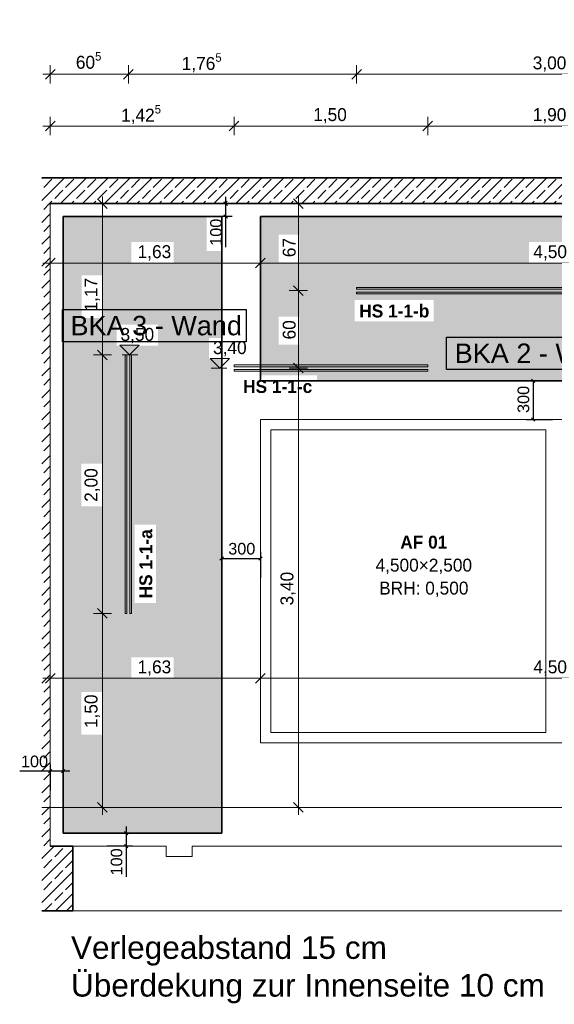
# Model space of a CAD drawing. Extents: x -22247 to 417655, y -187892 to 17509.
# Tile 38 of 62: x 288800 to 292940, y -186499 to -178883. Entities that reach past the tile are written whole.
import ezdxf
from ezdxf.lldxf.tags import DXFTag

# ---------------------------------------------------------------- set-up
doc = ezdxf.new("R2010")
doc.units = 0
doc.header["$LTSCALE"] = 50
doc.layers.get('0').update_dxf_attribs({"lineweight": 25})
for name, color, linetype, lineweight in [('01 Bemaßung einbauteile', 7, 'Continuous', 25), ('01AFU Allgemein Bemaßung', 7, 'Continuous', 25), ('20 Außenwände', 7, 'Continuous', 25), ('20 Dach Stb-Decke', 7, 'Continuous', 25), ('20 Einbauteile - Halfenschienen', 7, 'Continuous', 25), ('20 Fenster Texte', 7, 'Continuous', 25), ('20 Fundament', 7, 'Continuous', 25), ('H_Mass', 7, 'Continuous', 25), ('H_Text', 7, 'Continuous', 25), ('X_Text', 7, 'Continuous', 25)]:
    doc.layers.add(name, color=color, linetype=linetype, lineweight=lineweight)
doc.layers.add('H_Fläschenheizung', color=7, linetype='Continuous', lineweight=35, true_color=0xff9393)
doc.styles.add('ERSTELLTER_STIL_2', font='GOTHIC.TTF')
doc.styles.add('ERSTELLTER_STIL_3', font='txt')
doc.styles.get("Standard").update_dxf_attribs({"font": 'txt.shx'})
tags = doc.linetypes.add('Untersicht', pattern=[0.4, 0.3, -0.1]).pattern_tags.tags
tags[6:7] = [DXFTag(74, 4), DXFTag(75, 0), DXFTag(340, '0'), DXFTag(46, 1.0), DXFTag(50, 0.0), DXFTag(44, 0.0), DXFTag(45, 0.0)]
tags[4:5] = [DXFTag(74, 4), DXFTag(75, 0), DXFTag(340, '0'), DXFTag(46, 1.0), DXFTag(50, 0.0), DXFTag(44, 0.0), DXFTag(45, 0.0)]
pattern_1 = [(45, (302775.09, -184975.84), (-84.8528, 84.8528), []), (45, (302732.66, -184933.41), (-84.8528, 84.8528), [90, -30])]

# ---------------------------------------------------------------- blocks, each defined once
blk = doc.blocks.new('Schraffur_A07DSF0OVH', base_point=(290664.3, -185175.8))
at = {"ltscale": 0.35}
for points in [[(290805, -180545.1), (290664.3, -181635), (290664.3, -180405.8)], [(295205.3, -180405.8), (290805, -180545.1), (290664.3, -180405.8)], [(295205.3, -180405.8), (290965, -180545.1), (290805, -180545.1)], [(295205.3, -180405.8), (292743.8, -180603.2), (290965, -180545.1)], [(295205.3, -180405.8), (293073.8, -180603.2), (292743.8, -180603.2)], [(295205.3, -180405.8), (294303.1, -180744.5), (293073.8, -180763.2)], [(295205.3, -180405.8), (293073.8, -180763.2), (293073.8, -180603.2)], [(295205.3, -180405.8), (294625.1, -180744.5), (294303.1, -180744.5)], [(295205.3, -180405.8), (294656.9, -180997.6), (294625.1, -180906.5)], [(295205.3, -180405.8), (294625.1, -180906.5), (294625.1, -180744.5)], [(295205.3, -180405.8), (294816.9, -180997.6), (294656.9, -180997.6)], [(295205.3, -180405.8), (295205.3, -180665.6), (294816.9, -181327.5)], [(295205.3, -180405.8), (294816.9, -181327.5), (294816.9, -180997.6)], [(296863.5, -180409.2), (295527.9, -180503.4), (295527.9, -180405.8)], [(296863.5, -180409.2), (295527.9, -180405.8), (297704.2, -180405.8)], [(296863.5, -180409.2), (296846.8, -180503.4), (295527.9, -180503.4)], [(296863.5, -180409.2), (296863.5, -180673), (296846.8, -180665.6)], [(296863.5, -180409.2), (296846.8, -180665.6), (296846.8, -180503.4)], [(296863.5, -180409.2), (297704.2, -180405.8), (297007.5, -180409.2)], [(297007.5, -180409.2), (297151.4, -180603.2), (297704.2, -180405.8)], [(297007.5, -180673), (297007.5, -180409.2), (297151.4, -180603.2)], [(297151.4, -180603.2), (297704.2, -180405.8), (297481.4, -180603.2)], [(297704.2, -180405.8), (297540.5, -181072.4), (297481.4, -180763.2)], [(297704.2, -180405.8), (297481.4, -180603.2), (297481.4, -180763.2)], [(297704.2, -185175.8), (297540.5, -181234.2), (297704.2, -180405.8)], [(297540.5, -181234.2), (297704.2, -180405.8), (297540.5, -181072.4)], [(290805, -181395.6), (290805, -180545.1), (290664.3, -181635)], [(290805, -180759.4), (290805, -181395.6), (290805, -180545.1)], [(290965, -180545.1), (292743.8, -180603.2), (290965, -180759.4)], [(291395, -181050.8), (292743.8, -180603.2), (290965, -181181.3)], [(292743.8, -180603.2), (290965, -181181.3), (290965, -180759.4)], [(292006.6, -181050.8), (291395, -181050.8), (292743.8, -180603.2)], [(292743.8, -180603.2), (292743.8, -180763.2), (292006.6, -181215)], [(292006.6, -181050.8), (292743.8, -180603.2), (292006.6, -181215)], [(297007.5, -180673), (297072.9, -180851.5), (297151.4, -180603.2)], [(297072.9, -180851.5), (297151.4, -180603.2), (297072.9, -181181.4)], [(297151.4, -180603.2), (297072.9, -181181.4), (297072.9, -181912.6)], [(297151.4, -180763.2), (297072.9, -184062), (297151.4, -180603.2)], [(297072.9, -184062), (297151.4, -180603.2), (297072.9, -183732)], [(297151.4, -180603.2), (297072.9, -183732), (297072.9, -182242.5)], [(297072.9, -181912.6), (297151.4, -180603.2), (297072.9, -182242.5)], [(295464.3, -181675.8), (294816.9, -181327.5), (295205.3, -180665.6)], [(295464.3, -181675.8), (295205.3, -180665.6), (296076.6, -180997.6)], [(295205.3, -180665.6), (296076.6, -180997.6), (296846.8, -180665.6)], [(296076.6, -180997.6), (296846.8, -180665.6), (296236.6, -180997.6)], [(296263.2, -183814.8), (296236.6, -182912.5), (296846.8, -180665.6)], [(296236.6, -182912.5), (296846.8, -180665.6), (296236.6, -182582.6)], [(296846.8, -180665.6), (296236.6, -182582.6), (296236.6, -181327.5)], [(296846.8, -180665.6), (296236.6, -180997.6), (296236.6, -181327.5)], [(296593.1, -183814.8), (296263.2, -183814.8), (296846.8, -180665.6)], [(296593.1, -183974.8), (296846.8, -180665.6), (296912.9, -184062)], [(296593.1, -183814.8), (296846.8, -180665.6), (296593.1, -183974.8)], [(296846.8, -180665.6), (296912.9, -184062), (296863.5, -180673)], [(296912.9, -184062), (296863.5, -180673), (296912.9, -180851.5)], [(296863.5, -180673), (296912.9, -180851.5), (297007.5, -180673)], [(296912.9, -180851.5), (297007.5, -180673), (297072.9, -180851.5)], [(290965, -181181.3), (290965, -180759.4), (290805, -181181.3)], [(290965, -180759.4), (290805, -181181.3), (290805, -180759.4)], [(290805, -181181.3), (290805, -180759.4), (290805, -181395.6)], [(292743.8, -180763.2), (292006.6, -181215), (293893.8, -181675.8)], [(293893.8, -181675.8), (292743.8, -180763.2), (293073.8, -180763.2)], [(293073.8, -180763.2), (294303.1, -180744.5), (293893.8, -181635)], [(293893.8, -181675.8), (293073.8, -180763.2), (293893.8, -181635)], [(294303.1, -180744.5), (293893.8, -181635), (294303.1, -180906.5)], [(297332.4, -182778.2), (297151.4, -180763.2), (297072.9, -184062)], [(297219.1, -181234.2), (297332.4, -182778.2), (297151.4, -180763.2)], [(297481.4, -180763.2), (297219.1, -181072.4), (297151.4, -180763.2)], [(297219.1, -181072.4), (297151.4, -180763.2), (297219.1, -181234.2)], [(297540.5, -181072.4), (297481.4, -180763.2), (297219.1, -181072.4)], [(296912.9, -184062), (296912.9, -180851.5), (296912.9, -181181.4)], [(293893.8, -181635), (294303.1, -180906.5), (294501, -181635)], [(294303.1, -180906.5), (294501, -181635), (294625.1, -180906.5)], [(294501, -181635), (294625.1, -180906.5), (294501, -181675.8)], [(294625.1, -180906.5), (294501, -181675.8), (294656.9, -181327.5)], [(294656.9, -181327.5), (294625.1, -180906.5), (294656.9, -180997.6)], [(295464.3, -181742.4), (295464.3, -181675.8), (296076.6, -180997.6)], [(295464.3, -181742.4), (296076.6, -180997.6), (295622.3, -181742.4)], [(295622.3, -181904.2), (295622.3, -181742.4), (296076.6, -180997.6)], [(295622.3, -181904.2), (296076.6, -180997.6), (295855.9, -181742.4)], [(296076.6, -181327.5), (295855.9, -181742.4), (296076.6, -180997.6)], [(291395, -181050.8), (291101.8, -181635), (290965, -181395.6)], [(290965, -181181.3), (291395, -181050.8), (290965, -181395.6)], [(291395, -181215), (291101.8, -181675.8), (291395, -181050.8)], [(291101.8, -181675.8), (291395, -181050.8), (291101.8, -181635)], [(293893.8, -181675.8), (291395, -181215), (291101.8, -181675.8)], [(292006.6, -181215), (293893.8, -181675.8), (291395, -181215)], [(297072.9, -181181.4), (297072.9, -181912.6), (296912.9, -181912.6)], [(296912.9, -184062), (296912.9, -181912.6), (296912.9, -181181.4)], [(296912.9, -181912.6), (296912.9, -181181.4), (297072.9, -181181.4)], [(297540.5, -181234.2), (297332.4, -182215.3), (297219.1, -181234.2)], [(297332.4, -182215.3), (297219.1, -181234.2), (297332.4, -182778.2)], [(297498.2, -182215.3), (297540.5, -181234.2), (297332.4, -182215.3)], [(297498.2, -182778.2), (297498.2, -182215.3), (297540.5, -181234.2)], [(297498.2, -182778.2), (297704.2, -185175.8), (297540.5, -181234.2)], [(290664.3, -181635), (290805, -181395.6), (291101.8, -181635)], [(291101.8, -181635), (290965, -181395.6), (290805, -181395.6)], [(294501, -181675.8), (294656.9, -181327.5), (295464.3, -181675.8)], [(294656.9, -181327.5), (295464.3, -181675.8), (294816.9, -181327.5)], [(296076.6, -181327.5), (296176.7, -181742.4), (295855.9, -181742.4)], [(296076.6, -181327.5), (296236.6, -181327.5), (296176.7, -181742.4)], [(296236.6, -182582.6), (296236.6, -181327.5), (296176.7, -181904.2)], [(296236.6, -181327.5), (296176.7, -181904.2), (296176.7, -181742.4)], [(295622.3, -181904.2), (295855.9, -181742.4), (295855.9, -181904.2)], [(295622.3, -181904.2), (295567, -184207.3), (295464.3, -184207.3)], [(295622.3, -181904.2), (295464.3, -184207.3), (295464.3, -181904.2)], [(295622.3, -181904.2), (295989.3, -184562.1), (295567, -184369.1)], [(295622.3, -181904.2), (295567, -184369.1), (295567, -184207.3)], [(295622.3, -181904.2), (295855.9, -181904.2), (295989.3, -184562.1)], [(296176.7, -181904.2), (295939.7, -182861.9), (295855.9, -181904.2)], [(295939.7, -182861.9), (295855.9, -181904.2), (295939.7, -183470.3)], [(295855.9, -181904.2), (295939.7, -183470.3), (295989.3, -184562.1)], [(296076.6, -182582.6), (296176.7, -181904.2), (295939.7, -182861.9)], [(296236.6, -182582.6), (296076.6, -182582.6), (296176.7, -181904.2)], [(296912.9, -182242.5), (296912.9, -184062), (296912.9, -181912.6)], [(297072.9, -183732), (297072.9, -182242.5), (296912.9, -183732)], [(297072.9, -182242.5), (296912.9, -183732), (296912.9, -182242.5)], [(296912.9, -183732), (296912.9, -182242.5), (296912.9, -184062)], [(296076.6, -182861.9), (295939.7, -182861.9), (296076.6, -182582.6)], [(297704.2, -185175.8), (297072.9, -184062), (297332.4, -182778.2)], [(297332.4, -182778.2), (297498.2, -182778.2), (297704.2, -185175.8)], [(296103.9, -183470.3), (296103.9, -182912.5), (296236.6, -182912.5)], [(296103.9, -183470.3), (296236.6, -182912.5), (296236.6, -184082.6)], [(296236.6, -184082.6), (296263.2, -183814.8), (296236.6, -182912.5)], [(295939.7, -183470.3), (295989.3, -184562.1), (296103.9, -183470.3)], [(295989.3, -184562.1), (296103.9, -183470.3), (295989.3, -184693.1)], [(296103.9, -183470.3), (295989.3, -184693.1), (296076.6, -184082.6)], [(296103.9, -183470.3), (296236.6, -184082.6), (296076.6, -184082.6)], [(296236.6, -184412.5), (296236.6, -184082.6), (296263.2, -183814.8)], [(296263.2, -183974.8), (296236.6, -184412.5), (296263.2, -183814.8)], [(297704.2, -185175.8), (296236.6, -184412.5), (296263.2, -183974.8)], [(297704.2, -185175.8), (296263.2, -183974.8), (296593.1, -183974.8)], [(297704.2, -185175.8), (296593.1, -183974.8), (296912.9, -184062)], [(297704.2, -185175.8), (296912.9, -184062), (297072.9, -184062)], [(295989.3, -184693.1), (296076.6, -184082.6), (296076.6, -184412.5)], [(295464.3, -184562.1), (295464.3, -184369.1), (295567, -184369.1)], [(295464.3, -184562.1), (295567, -184369.1), (295989.3, -184562.1)], [(296189.7, -184693.1), (295989.3, -184693.1), (296076.6, -184412.5)], [(296189.7, -184693.1), (296076.6, -184412.5), (296236.6, -184412.5)], [(297704.2, -185175.8), (296189.7, -184855.1), (296236.6, -184412.5)], [(296189.7, -184693.1), (296236.6, -184412.5), (296189.7, -184855.1)], [(297704.2, -185175.8), (295464.3, -185175.8), (296189.7, -184855.1)], [(296189.7, -184855.1), (295464.3, -185175.8), (295464.3, -184855.1)]]:
    blk.add_solid(points, dxfattribs=at)
blk = doc.blocks.new('Schraffur_A07DSF0PVH', base_point=(289136.7, -185175.8))
at = {"ltscale": 0.35}
for points in [[(290248.5, -180409.2), (289663.8, -180603.3), (289136.7, -180405.8)], [(289663.8, -180603.3), (289136.7, -180405.8), (289279.8, -180860.7)], [(289136.7, -180405.8), (289279.8, -180860.7), (289136.7, -185175.8)], [(290248.5, -180409.2), (289136.7, -180405.8), (290364.3, -180405.8)], [(289993.8, -180603.3), (290248.5, -180409.2), (289663.8, -180603.3)], [(290248.5, -180673), (289993.8, -183974.9), (290248.5, -180409.2)], [(289993.8, -183974.9), (290248.5, -180409.2), (289993.8, -183814.9)], [(290248.5, -180409.2), (289993.8, -183814.9), (289993.8, -180763.3)], [(289993.8, -180763.3), (289993.8, -180603.3), (290248.5, -180409.2)], [(290248.5, -180409.2), (290364.3, -180405.8), (290364.3, -180409.2)], [(289279.8, -180860.7), (289663.8, -180603.3), (289439.8, -180860.7)], [(289551.3, -181242.4), (289663.8, -180603.3), (289439.8, -181190.6)], [(289663.8, -180603.3), (289439.8, -181190.6), (289439.8, -180860.7)], [(289663.8, -180763.3), (289551.3, -181242.4), (289663.8, -180603.3)], [(290267.4, -181506.5), (290248.5, -180673), (289993.8, -183974.9)], [(290267.4, -181344.5), (290267.4, -181506.5), (290248.5, -180673)], [(290267.4, -181344.5), (290248.5, -180673), (290364.3, -180673)], [(290267.4, -181344.5), (290364.3, -180673), (290364.3, -181344.5)], [(289872.1, -181242.4), (289663.8, -180763.3), (289551.3, -181242.4)], [(289993.8, -180763.3), (289872.1, -181242.4), (289663.8, -180763.3)], [(289993.8, -183814.9), (289872.1, -181404.2), (289993.8, -180763.3)], [(289872.1, -181404.2), (289993.8, -180763.3), (289872.1, -181242.4)], [(289279.8, -180860.7), (289136.7, -185175.8), (289278.9, -182317)], [(289279.8, -181190.6), (289278.9, -182317), (289279.8, -180860.7)], [(289438.9, -182317), (289278.9, -182317), (289279.8, -181190.6)], [(289438.9, -182317), (289279.8, -181190.6), (289439.8, -181190.6)], [(289438.9, -184412.5), (289439.8, -181190.6), (289663.8, -183974.9)], [(289438.9, -182647), (289438.9, -184082.6), (289439.8, -181190.6)], [(289438.9, -184082.6), (289439.8, -181190.6), (289438.9, -184412.5)], [(289438.9, -182317), (289439.8, -181190.6), (289438.9, -182647)], [(289439.8, -181190.6), (289663.8, -183974.9), (289551.3, -181404.2)], [(289551.3, -181404.2), (289439.8, -181190.6), (289551.3, -181242.4)], [(289663.8, -183974.9), (289551.3, -181404.2), (289663.8, -183814.9)], [(289551.3, -181404.2), (289663.8, -183814.9), (289691.7, -182788.1)], [(289872.1, -181404.2), (289691.7, -182788.1), (289551.3, -181404.2)], [(289872.1, -181404.2), (289855.9, -182788.1), (289691.7, -182788.1)], [(289855.9, -183395.5), (289993.8, -183814.9), (289872.1, -181404.2)], [(289872.1, -181404.2), (289855.9, -183395.5), (289855.9, -182788.1)], [(290364.3, -185175.8), (289993.8, -183974.9), (290267.4, -181506.5)], [(290364.3, -185175.8), (290267.4, -181506.5), (290364.3, -181506.5)], [(289136.7, -185175.8), (289278.9, -182317), (289278.9, -184412.5)], [(289278.9, -182317), (289278.9, -184412.5), (289278.9, -182647)], [(289278.9, -184412.5), (289278.9, -182647), (289278.9, -184082.6)], [(289278.9, -182647), (289278.9, -184082.6), (289438.9, -182647)], [(289278.9, -184082.6), (289438.9, -182647), (289438.9, -184082.6)], [(289663.8, -183814.9), (289691.7, -182788.1), (289691.7, -183395.5)], [(289663.8, -183814.9), (289691.7, -183395.5), (289993.8, -183814.9)], [(289691.7, -183395.5), (289855.9, -183395.5), (289993.8, -183814.9)], [(290364.3, -185175.8), (289438.9, -184412.5), (289663.8, -183974.9)], [(290364.3, -185175.8), (289663.8, -183974.9), (289993.8, -183974.9)], [(290364.3, -185175.8), (289136.7, -185175.8), (289278.9, -184412.5)], [(290364.3, -185175.8), (289278.9, -184412.5), (289438.9, -184412.5)]]:
    blk.add_solid(points, dxfattribs=at)
blk = doc.blocks.new('-D52')
at = {"layer": '01 Bemaßung einbauteile', "color": 200, "linetype": 'Continuous', "lineweight": 18, "ltscale": 0.000188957, "true_color": 0xd600ff}
for p, q in [((289.4039, -183.4383), (289.4789, -183.5133)), ((289.5117, -183.4758), (289.3711, -183.4758)), ((289.4414, -184.9758), (289.4414, -183.4758)), ((289.5117, -184.9758), (289.3711, -184.9758)), ((289.4039, -184.9383), (289.4789, -185.0133)), ((289.4414, -185.0321), (289.4414, -184.9758))]:
    blk.add_line(p, q, dxfattribs=at)
at = {"layer": '01 Bemaßung einbauteile', "color": 200, "lineweight": 18, "ltscale": 0.000188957, "true_color": 0xd600ff, "insert": (289.4214, -184.3627), "char_height": 0.1, "attachment_point": 7, "rotation": 90, "style": 'ERSTELLTER_STIL_2'}
blk.add_mtext('\\A1;{\\pql;\\fCentury Gothic|b0|i0|c0|p0;\\W1.000000;1,50}', dxfattribs=at)
blk = doc.blocks.new('-D53')
at = {"layer": '01 Bemaßung einbauteile', "color": 200, "linetype": 'Continuous', "lineweight": 18, "ltscale": 0.000188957, "true_color": 0xd600ff}
for p, q in [((289.5117, -181.4758), (289.3711, -181.4758)), ((289.4039, -181.4383), (289.4789, -181.5133)), ((289.4414, -183.4758), (289.4414, -181.4758)), ((289.4039, -183.4383), (289.4789, -183.5133)), ((289.5117, -183.4758), (289.3711, -183.4758))]:
    blk.add_line(p, q, dxfattribs=at)
at = {"layer": '01 Bemaßung einbauteile', "color": 200, "lineweight": 18, "ltscale": 0.000188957, "true_color": 0xd600ff, "insert": (289.4214, -182.6127), "char_height": 0.1, "attachment_point": 7, "rotation": 90, "style": 'ERSTELLTER_STIL_2'}
blk.add_mtext('\\A1;{\\pql;\\fCentury Gothic|b0|i0|c0|p0;\\W1.000000;2,00}', dxfattribs=at)
blk = doc.blocks.new('-D54')
at = {"layer": '01 Bemaßung einbauteile', "color": 200, "linetype": 'Continuous', "lineweight": 18, "ltscale": 0.000188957, "true_color": 0xd600ff}
for p, q in [((289.4414, -180.3058), (289.4414, -180.2496)), ((289.5117, -180.3058), (289.3711, -180.3058)), ((289.4789, -180.3433), (289.4039, -180.2683)), ((289.4414, -181.4758), (289.4414, -180.3058)), ((289.5117, -181.4758), (289.3711, -181.4758)), ((289.4039, -181.4383), (289.4789, -181.5133))]:
    blk.add_line(p, q, dxfattribs=at)
at = {"layer": '01 Bemaßung einbauteile', "color": 200, "lineweight": 18, "ltscale": 0.000188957, "true_color": 0xd600ff, "insert": (289.4214, -181.1408), "char_height": 0.1, "attachment_point": 7, "rotation": 90, "style": 'ERSTELLTER_STIL_2'}
blk.add_mtext('\\A1;{\\pql;\\fCentury Gothic|b0|i0|c0|p0;\\W1.000000;1,17}', dxfattribs=at)
blk = doc.blocks.new('-D55')
at = {"layer": '01AFU Allgemein Bemaßung', "color": 7, "linetype": 'Continuous', "lineweight": 13, "ltscale": 3.71293e-05}
for p, q in [((289.0367, -184.0478), (289.0367, -183.9071)), ((290.6643, -184.0478), (290.6643, -183.9071)), ((288.9805, -183.9774), (289.0367, -183.9774)), ((289.0742, -183.9399), (288.9992, -184.0149)), ((289.0367, -183.9774), (290.6643, -183.9774)), ((290.7018, -183.9399), (290.6268, -184.0149))]:
    blk.add_line(p, q, dxfattribs=at)
at = {"layer": '01AFU Allgemein Bemaßung', "color": 7, "lineweight": 13, "ltscale": 3.71293e-05, "insert": (289.7136, -183.9574), "char_height": 0.1, "attachment_point": 7, "style": 'ERSTELLTER_STIL_2'}
blk.add_mtext('\\A1;{\\pql;\\fCentury Gothic|b0|i0|c0|p0;\\W1.000000;1,63}', dxfattribs=at)
blk = doc.blocks.new('-D56')
at = {"layer": '01AFU Allgemein Bemaßung', "color": 7, "linetype": 'Continuous', "lineweight": 13, "ltscale": 3.71293e-05}
for p, q in [((290.6643, -184.0478), (290.6643, -183.9071)), ((295.1643, -184.0478), (295.1643, -183.9071)), ((290.7018, -183.9399), (290.6268, -184.0149)), ((290.6643, -183.9774), (295.1643, -183.9774)), ((295.2018, -183.9399), (295.1268, -184.0149))]:
    blk.add_line(p, q, dxfattribs=at)
at = {"layer": '01AFU Allgemein Bemaßung', "color": 7, "lineweight": 13, "ltscale": 3.71293e-05, "insert": (292.7774, -183.9574), "char_height": 0.1, "attachment_point": 7, "style": 'ERSTELLTER_STIL_2'}
blk.add_mtext('\\A1;{\\pql;\\fCentury Gothic|b0|i0|c0|p0;\\W1.000000;4,50}', dxfattribs=at)
blk = doc.blocks.new('-D58')
at = {"layer": '01 Bemaßung einbauteile', "color": 200, "linetype": 'Continuous', "lineweight": 18, "ltscale": 0.000188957, "true_color": 0xd600ff}
for p, q in [((289.0742, -179.2683), (288.9992, -179.3433)), ((289.0367, -179.3762), (289.0367, -179.2355)), ((289.6796, -179.2683), (289.6046, -179.3433)), ((289.6421, -179.3762), (289.6421, -179.2355)), ((288.9805, -179.3058), (289.0367, -179.3058)), ((289.0367, -179.3058), (289.6421, -179.3058))]:
    blk.add_line(p, q, dxfattribs=at)
at = {"layer": '01 Bemaßung einbauteile', "color": 200, "lineweight": 18, "ltscale": 0.000188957, "true_color": 0xd600ff, "insert": (289.2354, -179.2917), "char_height": 0.1, "attachment_point": 7, "style": 'ERSTELLTER_STIL_2'}
blk.add_mtext('\\A1;{\\pql;\\fCentury Gothic|b0|i0|c0|p0;\\W1.000000;60\\fCentury Gothic|b0|i0|c0|p0;\\W1.000000;\\A1{\\H.66x;\\S5^  ;}}', dxfattribs=at)
blk = doc.blocks.new('-D59')
at = {"layer": '01 Bemaßung einbauteile', "color": 200, "linetype": 'Continuous', "lineweight": 18, "ltscale": 0.000188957, "true_color": 0xd600ff}
for p, q in [((289.6796, -179.2683), (289.6046, -179.3433)), ((289.6421, -179.3762), (289.6421, -179.2355)), ((291.4469, -179.2683), (291.3719, -179.3433)), ((291.4094, -179.3762), (291.4094, -179.2355)), ((289.6421, -179.3058), (291.4094, -179.3058))]:
    blk.add_line(p, q, dxfattribs=at)
at = {"layer": '01 Bemaßung einbauteile', "color": 200, "lineweight": 18, "ltscale": 0.000188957, "true_color": 0xd600ff, "insert": (290.055, -179.301), "char_height": 0.1, "attachment_point": 7, "style": 'ERSTELLTER_STIL_2'}
blk.add_mtext('\\A1;{\\pql;\\fCentury Gothic|b0|i0|c0|p0;\\W1.000000;1,76\\fCentury Gothic|b0|i0|c0|p0;\\W1.000000;\\A1{\\H.66x;\\S5^  ;}}', dxfattribs=at)
blk = doc.blocks.new('-D60')
at = {"layer": '01 Bemaßung einbauteile', "color": 200, "linetype": 'Continuous', "lineweight": 18, "ltscale": 0.000188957, "true_color": 0xd600ff}
for p, q in [((291.4469, -179.2683), (291.3719, -179.3433)), ((291.4094, -179.3762), (291.4094, -179.2355)), ((294.4469, -179.2683), (294.3719, -179.3433)), ((294.4094, -179.3762), (294.4094, -179.2355)), ((291.4094, -179.3058), (294.4094, -179.3058))]:
    blk.add_line(p, q, dxfattribs=at)
at = {"layer": '01 Bemaßung einbauteile', "color": 200, "lineweight": 18, "ltscale": 0.000188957, "true_color": 0xd600ff, "insert": (292.7725, -179.2858), "char_height": 0.1, "attachment_point": 7, "style": 'ERSTELLTER_STIL_2'}
blk.add_mtext('\\A1;{\\pql;\\fCentury Gothic|b0|i0|c0|p0;\\W1.000000;3,00}', dxfattribs=at)
blk = doc.blocks.new('-D64')
at = {"layer": '01 Bemaßung einbauteile', "color": 200, "linetype": 'Continuous', "lineweight": 18, "ltscale": 0.000188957, "true_color": 0xd600ff}
for p, q in [((289.0367, -179.7762), (289.0367, -179.6355)), ((290.4599, -179.7762), (290.4599, -179.6355)), ((288.9805, -179.7058), (289.0367, -179.7058)), ((289.0742, -179.6683), (288.9992, -179.7433)), ((289.0367, -179.7058), (290.4599, -179.7058)), ((290.4974, -179.6683), (290.4224, -179.7433))]:
    blk.add_line(p, q, dxfattribs=at)
at = {"layer": '01 Bemaßung einbauteile', "color": 200, "lineweight": 18, "ltscale": 0.000188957, "true_color": 0xd600ff, "insert": (289.5856, -179.701), "char_height": 0.1, "attachment_point": 7, "style": 'ERSTELLTER_STIL_2'}
blk.add_mtext('\\A1;{\\pql;\\fCentury Gothic|b0|i0|c0|p0;\\W1.000000;1,42\\fCentury Gothic|b0|i0|c0|p0;\\W1.000000;\\A1{\\H.66x;\\S5^  ;}}', dxfattribs=at)
blk = doc.blocks.new('-D65')
at = {"layer": '01 Bemaßung einbauteile', "color": 200, "linetype": 'Continuous', "lineweight": 18, "ltscale": 0.000188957, "true_color": 0xd600ff}
for p, q in [((290.4599, -179.7762), (290.4599, -179.6355)), ((291.9599, -179.7762), (291.9599, -179.6355)), ((290.4974, -179.6683), (290.4224, -179.7433)), ((290.4599, -179.7058), (291.9599, -179.7058)), ((291.9974, -179.6683), (291.9224, -179.7433))]:
    blk.add_line(p, q, dxfattribs=at)
at = {"layer": '01 Bemaßung einbauteile', "color": 200, "lineweight": 18, "ltscale": 0.000188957, "true_color": 0xd600ff, "insert": (291.073, -179.6858), "char_height": 0.1, "attachment_point": 7, "style": 'ERSTELLTER_STIL_2'}
blk.add_mtext('\\A1;{\\pql;\\fCentury Gothic|b0|i0|c0|p0;\\W1.000000;1,50}', dxfattribs=at)
blk = doc.blocks.new('-D66')
at = {"layer": '01 Bemaßung einbauteile', "color": 200, "linetype": 'Continuous', "lineweight": 18, "ltscale": 0.000188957, "true_color": 0xd600ff}
for p, q in [((291.9599, -179.7762), (291.9599, -179.6355)), ((293.8594, -179.7762), (293.8594, -179.6355)), ((291.9974, -179.6683), (291.9224, -179.7433)), ((291.9599, -179.7058), (293.8594, -179.7058)), ((293.8969, -179.6683), (293.8219, -179.7433))]:
    blk.add_line(p, q, dxfattribs=at)
at = {"layer": '01 Bemaßung einbauteile', "color": 200, "lineweight": 18, "ltscale": 0.000188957, "true_color": 0xd600ff, "insert": (292.7727, -179.6858), "char_height": 0.1, "attachment_point": 7, "style": 'ERSTELLTER_STIL_2'}
blk.add_mtext('\\A1;{\\pql;\\fCentury Gothic|b0|i0|c0|p0;\\W1.000000;1,90}', dxfattribs=at)
blk = doc.blocks.new('-D69')
at = {"layer": '01AFU Allgemein Bemaßung', "color": 7, "linetype": 'Continuous', "lineweight": 13, "ltscale": 3.71293e-05}
for p, q in [((289.0367, -180.8362), (289.0367, -180.6955)), ((290.6643, -180.8362), (290.6643, -180.6955)), ((288.9805, -180.7658), (289.0367, -180.7658)), ((289.0742, -180.7283), (288.9992, -180.8033)), ((289.0367, -180.7658), (290.6643, -180.7658)), ((290.7018, -180.7283), (290.6268, -180.8033))]:
    blk.add_line(p, q, dxfattribs=at)
at = {"layer": '01AFU Allgemein Bemaßung', "color": 7, "lineweight": 13, "ltscale": 3.71293e-05, "insert": (289.7136, -180.7458), "char_height": 0.1, "attachment_point": 7, "style": 'ERSTELLTER_STIL_2'}
blk.add_mtext('\\A1;{\\pql;\\fCentury Gothic|b0|i0|c0|p0;\\W1.000000;1,63}', dxfattribs=at)
blk = doc.blocks.new('-D70')
at = {"layer": '01AFU Allgemein Bemaßung', "color": 7, "linetype": 'Continuous', "lineweight": 13, "ltscale": 3.71293e-05}
for p, q in [((290.6643, -180.8362), (290.6643, -180.6955)), ((295.1643, -180.8362), (295.1643, -180.6955)), ((290.7018, -180.7283), (290.6268, -180.8033)), ((290.6643, -180.7658), (295.1643, -180.7658)), ((295.2018, -180.7283), (295.1268, -180.8033))]:
    blk.add_line(p, q, dxfattribs=at)
at = {"layer": '01AFU Allgemein Bemaßung', "color": 7, "lineweight": 13, "ltscale": 3.71293e-05, "insert": (292.7774, -180.7458), "char_height": 0.1, "attachment_point": 7, "style": 'ERSTELLTER_STIL_2'}
blk.add_mtext('\\A1;{\\pql;\\fCentury Gothic|b0|i0|c0|p0;\\W1.000000;4,50}', dxfattribs=at)
blk = doc.blocks.new('-D72')
at = {"layer": '01 Bemaßung einbauteile', "color": 200, "linetype": 'Continuous', "lineweight": 18, "ltscale": 0.000188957, "true_color": 0xd600ff}
for p, q in [((290.9208, -181.5406), (290.9958, -181.6156)), ((291.0287, -181.5781), (290.888, -181.5781)), ((290.9583, -184.9758), (290.9583, -181.5781)), ((291.0287, -184.9758), (290.888, -184.9758)), ((290.9208, -184.9383), (290.9958, -185.0133)), ((290.9583, -185.0321), (290.9583, -184.9758))]:
    blk.add_line(p, q, dxfattribs=at)
at = {"layer": '01 Bemaßung einbauteile', "color": 200, "lineweight": 18, "ltscale": 0.000188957, "true_color": 0xd600ff, "insert": (290.9383, -183.4139), "char_height": 0.1, "attachment_point": 7, "rotation": 90, "style": 'ERSTELLTER_STIL_2'}
blk.add_mtext('\\A1;{\\pql;\\fCentury Gothic|b0|i0|c0|p0;\\W1.000000;3,40}', dxfattribs=at)
blk = doc.blocks.new('-D73')
at = {"layer": '01 Bemaßung einbauteile', "color": 200, "linetype": 'Continuous', "lineweight": 18, "ltscale": 0.000188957, "true_color": 0xd600ff}
for p, q in [((290.9208, -180.9406), (290.9958, -181.0156)), ((291.0287, -180.9781), (290.888, -180.9781)), ((290.9583, -181.5781), (290.9583, -180.9781)), ((290.9208, -181.5406), (290.9958, -181.6156)), ((291.0287, -181.5781), (290.888, -181.5781))]:
    blk.add_line(p, q, dxfattribs=at)
at = {"layer": '01 Bemaßung einbauteile', "color": 200, "lineweight": 18, "ltscale": 0.000188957, "true_color": 0xd600ff, "insert": (290.9383, -181.3564), "char_height": 0.1, "attachment_point": 7, "rotation": 90, "style": 'ERSTELLTER_STIL_2'}
blk.add_mtext('\\A1;{\\pql;\\fCentury Gothic|b0|i0|c0|p0;\\W1.000000;60}', dxfattribs=at)
blk = doc.blocks.new('-D74')
at = {"layer": '01 Bemaßung einbauteile', "color": 200, "linetype": 'Continuous', "lineweight": 18, "ltscale": 0.000188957, "true_color": 0xd600ff}
for p, q in [((290.9583, -180.3058), (290.9583, -180.2496)), ((291.0287, -180.3058), (290.888, -180.3058)), ((290.9958, -180.3433), (290.9208, -180.2683)), ((290.9583, -180.9781), (290.9583, -180.3058)), ((290.9208, -180.9406), (290.9958, -181.0156)), ((291.0287, -180.9781), (290.888, -180.9781))]:
    blk.add_line(p, q, dxfattribs=at)
at = {"layer": '01 Bemaßung einbauteile', "color": 200, "lineweight": 18, "ltscale": 0.000188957, "true_color": 0xd600ff, "insert": (290.9383, -180.7202), "char_height": 0.1, "attachment_point": 7, "rotation": 90, "style": 'ERSTELLTER_STIL_2'}
blk.add_mtext('\\A1;{\\pql;\\fCentury Gothic|b0|i0|c0|p0;\\W1.000000;67}', dxfattribs=at)
blk = doc.blocks.new('Maß_A06WQO2J1A', base_point=(290245, -180642.1))
at = {"ltscale": 0.000976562}
for p, q in [((290395, -180252.8), (290395, -180642.1)), ((290445, -180305.8), (290245, -180305.8)), ((290381.7, -180292.6), (290408.3, -180319.1)), ((290445, -180405.8), (290245, -180405.8)), ((290381.7, -180392.6), (290408.3, -180419.1))]:
    blk.add_line(p, q, dxfattribs=at)
at = {"ltscale": 0.000976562, "insert": (290275, -180632.3), "char_height": 90, "attachment_point": 1, "rotation": 90}
blk.add_mtext('{\\fArial;100}', dxfattribs=at)
blk = doc.blocks.new('Maß_A06WQO2M1A', base_point=(289475, -185512.1))
at = {"ltscale": 0.000976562}
for p, q in [((289625, -185122.8), (289625, -185512.1)), ((289675, -185175.8), (289475, -185175.8)), ((289611.7, -185162.6), (289638.3, -185189.1)), ((289675, -185275.8), (289475, -185275.8)), ((289611.7, -185262.6), (289638.3, -185289.1))]:
    blk.add_line(p, q, dxfattribs=at)
at = {"ltscale": 0.000976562, "insert": (289505, -185502.3), "char_height": 90, "attachment_point": 1, "rotation": 90}
blk.add_mtext('{\\fArial;100}', dxfattribs=at)
blk = doc.blocks.new('Maß_A06WQO2N1A', base_point=(288800.5, -184845))
at = {"ltscale": 0.000976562}
for p, q in [((289036.7, -184645), (289036.7, -184845)), ((289136.7, -184645), (289136.7, -184845)), ((289189.8, -184695), (288800.5, -184695)), ((289050, -184681.7), (289023.5, -184708.3)), ((289150, -184681.7), (289123.5, -184708.3))]:
    blk.add_line(p, q, dxfattribs=at)
at = {"ltscale": 0.000976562, "insert": (288810.3, -184575), "char_height": 90, "attachment_point": 1}
blk.add_mtext('{\\fArial;100}', dxfattribs=at)
blk = doc.blocks.new('Maß_A06WQO2O1A', base_point=(292655, -181989.1))
at = {"ltscale": 0.000976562}
for p, q in [((292725, -181675.8), (292925, -181675.8)), ((292788.3, -181689.1), (292761.7, -181662.6)), ((292775, -181675.8), (292775, -181975.8)), ((292725, -181975.8), (292925, -181975.8)), ((292788.3, -181989.1), (292761.7, -181962.6))]:
    blk.add_line(p, q, dxfattribs=at)
at = {"ltscale": 0.000976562, "insert": (292655, -181925.1), "char_height": 90, "attachment_point": 1, "rotation": 90}
blk.add_mtext('{\\fArial;300}', dxfattribs=at)
blk = doc.blocks.new('Maß_A06WQO2Q1A', base_point=(290351, -183200))
at = {"ltscale": 0.000976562}
for p, q in [((290364.3, -183000), (290364.3, -183200)), ((290664.3, -183000), (290664.3, -183200)), ((290377.6, -183036.7), (290351, -183063.3)), ((290364.3, -183050), (290664.3, -183050)), ((290677.6, -183036.7), (290651, -183063.3))]:
    blk.add_line(p, q, dxfattribs=at)
at = {"ltscale": 0.000976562, "insert": (290415, -182930), "char_height": 90, "attachment_point": 1}
blk.add_mtext('{\\fArial;300}', dxfattribs=at)
blk = doc.blocks.new('Bauteilbeschriftung_A07DSF14VH', base_point=(292105.5, -181588.1))
at = {"linetype": 'Continuous', "ltscale": 0.25}
for p, q in [((292105.5, -181338.1), (293527.1, -181338.1)), ((292105.5, -181588.1), (292105.5, -181338.1)), ((293527.1, -181338.1), (293527.1, -181588.1)), ((293527.1, -181588.1), (292105.5, -181588.1))]:
    blk.add_line(p, q, dxfattribs=at)
at = {"ltscale": 0.25, "insert": (292168.2, -181388.1), "char_height": 150, "attachment_point": 1}
blk.add_mtext('{\\fArial;BKA 2 - Wand}', dxfattribs=at)
blk = doc.blocks.new('Bauteilbeschriftung_A07DSF15VH', base_point=(289131.3, -181374.2))
at = {"linetype": 'Continuous', "ltscale": 0.25}
for p, q in [((289131.3, -181124.2), (290552.9, -181124.2)), ((289131.3, -181374.2), (289131.3, -181124.2)), ((290552.9, -181124.2), (290552.9, -181374.2)), ((290552.9, -181374.2), (289131.3, -181374.2))]:
    blk.add_line(p, q, dxfattribs=at)
at = {"ltscale": 0.25, "insert": (289193.9, -181174.2), "char_height": 150, "attachment_point": 1}
blk.add_mtext('{\\fArial;BKA 3 - Wand}', dxfattribs=at)

msp = doc.modelspace()

# ---------------------------------------------------------------- hatches: boundary and pattern name
at = {"layer": '20 Außenwände', "linetype": 'Continuous', "lineweight": 13, "ltscale": 3.71293e-05, "true_color": 0x000100}
h = msp.add_hatch(dxfattribs=at)
h.set_pattern_fill('Beton_Stahlbeton_0001', color=98, scale=1000, style=0, pattern_type=2)
h.set_pattern_definition(pattern_1)
h.paths.add_polyline_path([(288972.1, -185275.8), (289036.7, -185275.8), (289036.7, -180305.8), (288972.1, -180305.8)])
at = {"layer": '20 Dach Stb-Decke', "linetype": 'Continuous', "lineweight": 13, "ltscale": 3.71293e-05, "true_color": 0x000100}
h = msp.add_hatch(dxfattribs=at)
h.set_pattern_fill('Beton_Stahlbeton_0001', color=98, scale=1000, style=0, pattern_type=2)
h.set_pattern_definition(pattern_1)
h.paths.add_polyline_path([(288972.1, -180105.8), (288972.1, -180305.8), (297716.6, -180305.8), (297716.6, -180105.8)])
at = {"layer": '20 Fundament', "linetype": 'Continuous', "lineweight": 13, "ltscale": 3.71293e-05, "true_color": 0x000100}
h = msp.add_hatch(dxfattribs=at)
h.set_pattern_fill('Beton_Stahlbeton_0001', color=98, scale=1000, style=0, pattern_type=2)
h.set_pattern_definition(pattern_1)
h.paths.add_polyline_path([(289211.7, -185775.8), (289211.7, -185275.8), (288972.1, -185275.8), (288972.1, -185775.8)])

# ---------------------------------------------------------------- linework, layer by layer
at = {"layer": '01 Bemaßung einbauteile', "color": 200, "linetype": 'Continuous', "lineweight": 18, "ltscale": 0.000188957, "true_color": 0xd600ff}
for p, q in [((289650, -181475.8), (289575, -181400.8)), ((289575, -181400.8), (289725, -181400.8)), ((289725, -181400.8), (289650, -181475.8)), ((289650, -181475.8), (289593.7, -181475.8)), ((289650, -181475.8), (289716.1, -181475.8)), ((290349, -181578.1), (290274, -181503.1)), ((290274, -181503.1), (290424, -181503.1)), ((290424, -181503.1), (290349, -181578.1)), ((290349, -181578.1), (290282.9, -181578.1)), ((290349, -181578.1), (290405.3, -181578.1))]:
    msp.add_line(p, q, dxfattribs=at)
at = {"layer": '20 Außenwände', "color": 7, "linetype": 'Continuous', "lineweight": 18, "ltscale": 0.000188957}
for p, q in [((289036.7, -180305.8), (289036.7, -185275.8)), ((290664.3, -181975.8), (295164.3, -181975.8)), ((290664.3, -184475.8), (290664.3, -181975.8)), ((290744.3, -184395.8), (290744.3, -182055.8)), ((290744.3, -182055.8), (292874.3, -182055.8)), ((292874.3, -182055.8), (292874.3, -184395.8)), ((292874.3, -184395.8), (290744.3, -184395.8)), ((295164.3, -184475.8), (290664.3, -184475.8)), ((289211.7, -185275.8), (289935.6, -185275.8)), ((290135.6, -185275.8), (297704.2, -185275.8))]:
    msp.add_line(p, q, dxfattribs=at)
at = {"layer": '20 Dach Stb-Decke', "color": 7, "linetype": 'Continuous', "lineweight": 35, "ltscale": 0.005252}
for p, q in [((289036.7, -180105.8), (288972.1, -180105.8)), ((297716.6, -180105.8), (289036.7, -180105.8)), ((297716.6, -180305.8), (289036.7, -180305.8))]:
    msp.add_line(p, q, dxfattribs=at)
at = {"layer": '20 Dach Stb-Decke', "color": 30, "linetype": 'Untersicht', "lineweight": 18, "ltscale": 4.72392e-05, "true_color": 0xff7300}
msp.add_line((288972.1, -184975.8), (297716.6, -184975.8), dxfattribs=at)
at = {"layer": '20 Einbauteile - Halfenschienen', "color": 200, "linetype": 'Continuous', "lineweight": 18, "ltscale": 0.000188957, "true_color": 0xd600ff}
for p, q in [((294409.4, -180953.6), (291409.4, -180953.6)), ((291409.4, -180966.9), (291409.4, -180953.6)), ((294409.4, -180966.9), (291409.4, -180966.9)), ((291409.4, -181002.6), (291409.4, -180989.4)), ((294409.4, -180989.4), (291409.4, -180989.4)), ((294409.4, -181002.6), (291409.4, -181002.6)), ((289617.6, -181475.8), (289630.9, -181475.8)), ((289617.6, -183475.8), (289617.6, -181475.8)), ((289630.9, -183475.8), (289630.9, -181475.8)), ((289653.4, -183475.8), (289653.4, -181475.8)), ((289653.4, -181475.8), (289666.6, -181475.8)), ((289666.6, -183475.8), (289666.6, -181475.8)), ((291959.9, -181553.6), (290459.9, -181553.6)), ((290459.9, -181566.9), (290459.9, -181553.6)), ((291959.9, -181566.9), (291959.9, -181553.6)), ((291959.9, -181566.9), (290459.9, -181566.9)), ((290459.9, -181602.6), (290459.9, -181589.4)), ((291959.9, -181589.4), (290459.9, -181589.4)), ((291959.9, -181602.6), (290459.9, -181602.6)), ((291959.9, -181602.6), (291959.9, -181589.4)), ((289617.6, -183475.8), (289630.9, -183475.8)), ((289653.4, -183475.8), (289666.6, -183475.8))]:
    msp.add_line(p, q, dxfattribs=at)
at = {"layer": '20 Fundament', "color": 7, "linetype": 'Continuous', "lineweight": 35, "ltscale": 0.005252}
for p, q in [((289211.7, -185275.8), (289036.7, -185275.8)), ((289211.7, -185275.8), (289211.7, -185775.8)), ((289211.7, -185775.8), (288972.1, -185775.8))]:
    msp.add_line(p, q, dxfattribs=at)
at = {"layer": '20 Fundament', "color": 7, "linetype": 'Continuous', "lineweight": 18, "ltscale": 0.000188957}
for p, q in [((289935.6, -185275.8), (289211.7, -185275.8)), ((289935.6, -185355.8), (289935.6, -185275.8)), ((297688.9, -185275.8), (290135.6, -185275.8)), ((290135.6, -185275.8), (290135.6, -185355.8)), ((290135.6, -185355.8), (289935.6, -185355.8)), ((297688.9, -185775.8), (289211.7, -185775.8))]:
    msp.add_line(p, q, dxfattribs=at)
at = {"layer": 'H_Fläschenheizung', "ltscale": 0.005252}
for p, q in [((289136.7, -180405.8), (289136.7, -185175.8)), ((290364.3, -180405.8), (289136.7, -180405.8)), ((290364.3, -184775.8), (290364.3, -180405.8)), ((297716.6, -180405.8), (290664.3, -180405.8)), ((290664.3, -181675.8), (290664.3, -180405.8)), ((290664.3, -181675.8), (295464.3, -181675.8)), ((290364.3, -185175.8), (290364.3, -184775.8)), ((289136.7, -185175.8), (290364.3, -185175.8))]:
    msp.add_line(p, q, dxfattribs=at)

# ---------------------------------------------------------------- block references
at = {"layer": '01 Bemaßung einbauteile', "color": 200, "linetype": 'Continuous', "lineweight": 18, "ltscale": 0.000188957, "true_color": 0xd600ff, "xscale": 1000, "yscale": 1000, "zscale": 1000}
for name in ['-D58', '-D59', '-D60', '-D64', '-D65', '-D66', '-D54', '-D74', '-D73', '-D53', '-D72', '-D52']:
    msp.add_blockref(name, (0, 0), dxfattribs=at)
at = {"layer": '01AFU Allgemein Bemaßung', "color": 7, "linetype": 'Continuous', "lineweight": 13, "ltscale": 3.71293e-05, "xscale": 1000, "yscale": 1000, "zscale": 1000}
for name in ['-D69', '-D70', '-D55', '-D56']:
    msp.add_blockref(name, (0, 0), dxfattribs=at)
at = {"layer": 'H_Fläschenheizung', "ltscale": 0.35}
for name, p in [('Schraffur_A07DSF0PVH', (289136.7, -185175.8)), ('Schraffur_A07DSF0OVH', (290664.3, -185175.8))]:
    msp.add_blockref(name, p, dxfattribs=at)
at = {"layer": 'H_Mass', "ltscale": 0.000976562}
for name, p in [('Maß_A06WQO2J1A', (290245, -180642.1)), ('Maß_A06WQO2O1A', (292655, -181989.1)), ('Maß_A06WQO2Q1A', (290351, -183200)), ('Maß_A06WQO2N1A', (288800.5, -184845)), ('Maß_A06WQO2M1A', (289475, -185512.1))]:
    msp.add_blockref(name, p, dxfattribs=at)
at = {"layer": 'X_Text', "ltscale": 0.25}
for name, p in [('Bauteilbeschriftung_A07DSF15VH', (289131.3, -181374.2)), ('Bauteilbeschriftung_A07DSF14VH', (292105.5, -181588.1))]:
    msp.add_blockref(name, p, dxfattribs=at)

# ---------------------------------------------------------------- texts
at = {"layer": '01 Bemaßung einbauteile', "color": 7, "linetype": 'Continuous', "lineweight": 13, "ltscale": 3.71293e-05, "char_height": 100, "attachment_point": 8, "style": 'ERSTELLTER_STIL_3'}
for s, insert in [('\\A1;{\\fCentury Gothic|b1|i0|c0|p0;\\W1;HS 1-1-b}', (291700.8, -181187.6)), ('\\A1;{\\fCentury Gothic|b1|i0|c0|p0;\\W1;HS 1-1-c}', (290797.9, -181771.8))]:
    msp.add_mtext(s, dxfattribs=dict(at, insert=insert))
at = {"layer": '01 Bemaßung einbauteile', "color": 200, "lineweight": 18, "ltscale": 0.000188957, "true_color": 0xd600ff, "char_height": 100, "attachment_point": 7, "style": 'ERSTELLTER_STIL_2'}
for s, insert in [('\\A1;{\\fCentury Gothic|b0|i0|c0|p0;\\W1;3,50}', (289581.3, -181385.8)), ('\\A1;{\\fCentury Gothic|b0|i0|c0|p0;\\W1;3,40}', (290297.4, -181488.1))]:
    msp.add_mtext(s, dxfattribs=dict(at, insert=insert))
at = {"layer": '01 Bemaßung einbauteile', "color": 7, "linetype": 'Continuous', "lineweight": 13, "ltscale": 3.71293e-05, "insert": (289828.5, -183091.8), "char_height": 100, "attachment_point": 8, "rotation": 90, "style": 'ERSTELLTER_STIL_3'}
msp.add_mtext('\\A1;{\\fCentury Gothic|b1|i0|c0|p0;\\W1;HS 1-1-a}', dxfattribs=at)
at = {"layer": '20 Fenster Texte', "color": 7, "linetype": 'Continuous', "lineweight": 13, "ltscale": 3.71293e-05, "insert": (291929.1, -183348.2), "char_height": 100, "attachment_point": 8, "line_spacing_factor": 1.065938, "style": 'ERSTELLTER_STIL_3'}
msp.add_mtext('\\A1;{\\fCentury Gothic|b1|i0|c0|p0;\\W1;AF 01\\P\\fCentury Gothic|b0|i0|c0|p0;\\W1;4,500×2,500\\P\\fCentury Gothic|b0|i0|c0|p0;\\W1;BRH: \\fCentury Gothic|b0|i0|c0|p0;\\W1;0,500}', dxfattribs=at)
at = {"layer": 'H_Text', "ltscale": 0.000976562, "insert": (289197.6, -185972.4), "char_height": 175, "width": 189000, "attachment_point": 1}
msp.add_mtext('\\fArial|b0|i0|c0|p34;Verlegeabstand 15 cm \\PÜberdekung zur Innenseite 10 cm ', dxfattribs=at)

doc.saveas('drawing.dxf')
